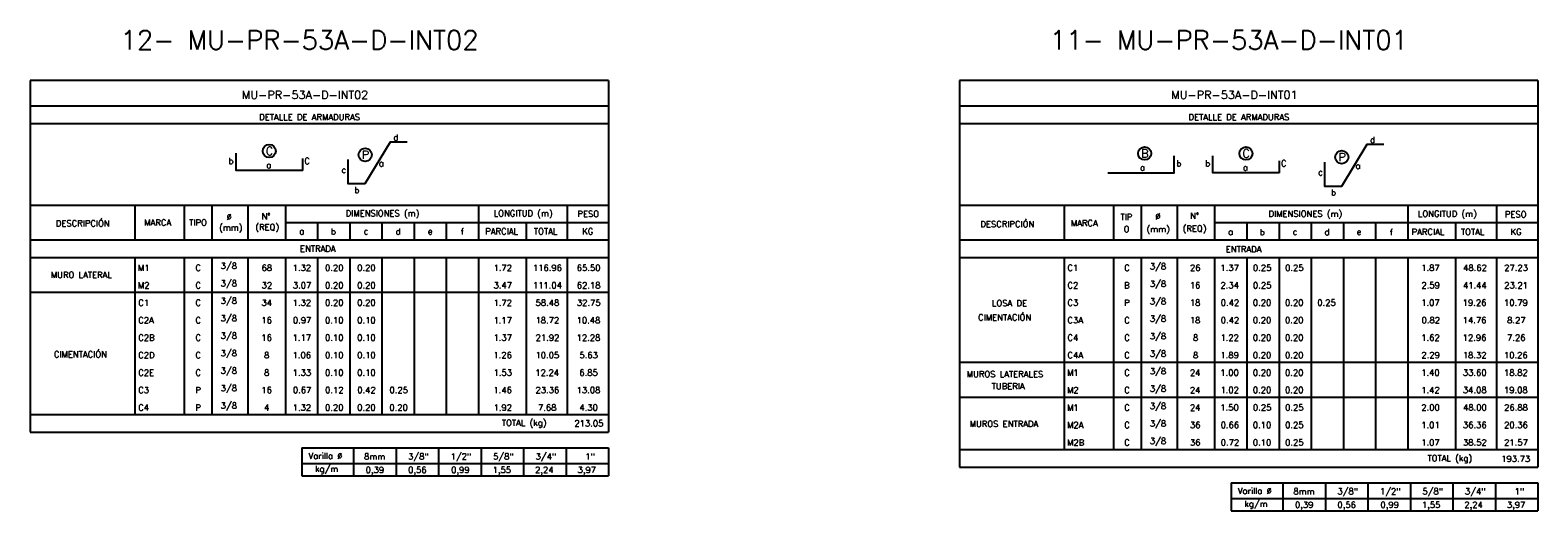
# Model space of a CAD drawing. Header units: metres. Extents: x -260 to 410, y 23 to 160.
# Tile 12 of 16: x 88 to 154, y 59 to 81. Entities that reach past the tile are written whole.
import ezdxf
from ezdxf.enums import TextEntityAlignment as Align

# ---------------------------------------------------------------- set-up
doc = ezdxf.new("R2010")
doc.units = ezdxf.units.M
for name, color, linetype in [('XREF-SE-CUADROS DE DESPIECE - HUAURA_PQT4$0$21', 3, 'Continuous'), ('XREF-SE-CUADROS DE DESPIECE - HUAURA_PQT4$0$21C', 3, 'Continuous'), ('XREF-SE-CUADROS DE DESPIECE - HUAURA_PQT4$0$23', 2, 'Continuous'), ('XREF-SE-CUADROS DE DESPIECE - HUAURA_PQT4$0$S-ANNO-TEXT', 7, 'Continuous'), ('XREF-SE-CUADROS DE DESPIECE - HUAURA_PQT4$0$S-LNWK-0006', 1, 'Continuous')]:
    doc.layers.add(name, color=color, linetype=linetype)
doc.styles.add('XREF-SE-CUADROS DE DESPIECE - HUAURA_PQT4$0$ROMANS-SP', font='romans.shx', dxfattribs={"width": 0.7})
doc.styles.add('XREF-SE-CUADROS DE DESPIECE - HUAURA_PQT4$0$TEGEPSA 100', font='romans.shx')

# ---------------------------------------------------------------- blocks, each defined once
blk = doc.blocks.new('XREF-SE-CUADROS DE DESPIECE - HUAURA_PQT4')
for p, q in [((100.435, 70.617), (100.435, 63.721)), ((101.846, 70.617), (101.846, 63.721))]:
    blk.add_line(p, q)
at = {"layer": 'XREF-SE-CUADROS DE DESPIECE - HUAURA_PQT4$0$21'}
for p, q in [((92.426, 72.91), (92.426, 71.379)), ((94.592, 72.91), (94.592, 71.379)), ((95.804, 72.91), (95.804, 71.379)), ((97.374, 72.91), (97.374, 71.379)), ((99.024, 72.91), (99.024, 71.379)), ((107.491, 72.91), (107.491, 71.379)), ((111.386, 72.91), (111.386, 71.379)), ((133.173, 72.91), (133.173, 71.379)), ((135.339, 72.91), (135.339, 71.379)), ((136.552, 72.91), (136.552, 71.379)), ((138.122, 72.91), (138.122, 71.379)), ((139.771, 72.91), (139.771, 71.379)), ((148.238, 72.91), (148.238, 71.379)), ((152.133, 72.91), (152.133, 71.379)), ((99.024, 72.14), (113.195, 72.14)), ((100.435, 72.14), (100.435, 71.379)), ((101.846, 72.14), (101.846, 71.379)), ((103.257, 72.14), (103.257, 71.379)), ((104.669, 72.14), (104.669, 71.379)), ((106.08, 72.14), (106.08, 71.379)), ((109.578, 72.14), (109.578, 71.379)), ((139.771, 72.14), (153.942, 72.14)), ((141.182, 72.14), (141.182, 71.379)), ((142.594, 72.14), (142.594, 71.379)), ((144.005, 72.14), (144.005, 71.379)), ((145.416, 72.14), (145.416, 71.379)), ((146.827, 72.14), (146.827, 71.379)), ((150.325, 72.14), (150.325, 71.379)), ((87.835, 71.379), (113.195, 71.379)), ((128.583, 71.379), (153.942, 71.379)), ((87.835, 70.617), (113.195, 70.617)), ((92.426, 70.617), (92.426, 63.721)), ((94.592, 70.617), (94.592, 63.721)), ((95.804, 70.617), (95.804, 63.721)), ((97.374, 70.617), (97.374, 63.721)), ((99.024, 70.617), (99.024, 63.721)), ((103.257, 70.617), (103.257, 63.721)), ((104.669, 70.617), (104.669, 63.721)), ((106.08, 70.617), (106.08, 63.721)), ((107.491, 70.617), (107.491, 63.721)), ((109.578, 70.617), (109.578, 63.721)), ((111.386, 70.617), (111.386, 63.721)), ((128.583, 70.617), (153.942, 70.617)), ((133.173, 70.617), (133.173, 62.189)), ((135.339, 70.617), (135.339, 62.189)), ((136.552, 70.617), (136.552, 62.189)), ((138.122, 70.617), (138.122, 62.189)), ((139.771, 70.617), (139.771, 62.189)), ((141.182, 70.617), (141.182, 62.189)), ((142.594, 70.617), (142.594, 62.189)), ((144.005, 70.617), (144.005, 62.189)), ((145.416, 70.617), (145.416, 62.189)), ((146.827, 70.617), (146.827, 62.189)), ((148.238, 70.617), (148.238, 62.189)), ((150.325, 70.617), (150.325, 62.189)), ((152.133, 70.617), (152.133, 62.189)), ((87.835, 69.084), (113.195, 69.084)), ((128.583, 66.02), (153.942, 66.02)), ((128.583, 64.488), (153.942, 64.488)), ((87.835, 63.721), (113.195, 63.721)), ((102.019, 62.258), (102.019, 61.03)), ((103.881, 62.258), (103.881, 61.03)), ((105.744, 62.258), (105.744, 61.03)), ((107.607, 62.258), (107.607, 61.03)), ((109.469, 62.258), (109.469, 61.03)), ((111.332, 62.258), (111.332, 61.03)), ((128.583, 62.189), (153.942, 62.189)), ((99.753, 61.57), (113.195, 61.57)), ((142.766, 60.725), (142.766, 59.497)), ((144.629, 60.725), (144.629, 59.497)), ((146.491, 60.725), (146.491, 59.497)), ((148.354, 60.725), (148.354, 59.497)), ((150.217, 60.725), (150.217, 59.497)), ((152.079, 60.725), (152.079, 59.497)), ((140.501, 60.037), (153.942, 60.037))]:
    blk.add_line(p, q, dxfattribs=at)
at = {"layer": 'XREF-SE-CUADROS DE DESPIECE - HUAURA_PQT4$0$21C'}
for centre in [(98.32, 75.282), (102.523, 75.117), (136.701, 75.177), (141.142, 75.177), (145.345, 75.012)]:
    blk.add_circle(centre, 0.288, dxfattribs=at)
at = {"layer": 'XREF-SE-CUADROS DE DESPIECE - HUAURA_PQT4$0$23'}
for p, q in [((87.835, 78.38), (87.835, 62.947)), ((113.195, 78.38), (113.195, 62.947)), ((128.583, 78.38), (128.583, 61.415)), ((153.942, 78.38), (153.942, 61.415)), ((87.835, 72.91), (113.195, 72.91)), ((128.583, 72.91), (153.942, 72.91)), ((87.835, 62.947), (113.195, 62.947)), ((99.753, 62.258), (99.753, 61.03)), ((99.753, 62.258), (113.195, 62.258)), ((99.753, 62.258), (99.753, 61.03)), ((113.195, 62.258), (113.195, 61.03)), ((99.753, 61.03), (113.195, 61.03)), ((128.583, 61.415), (153.942, 61.415)), ((140.501, 60.725), (140.501, 59.497)), ((140.501, 60.725), (153.942, 60.725)), ((140.501, 60.725), (140.501, 59.497)), ((153.942, 60.725), (153.942, 59.497)), ((140.501, 59.497), (153.942, 59.497))]:
    blk.add_line(p, q, dxfattribs=at)
for points in [[(113.195, 78.38), (87.835, 78.38)], [(153.942, 78.38), (128.583, 78.38)], [(113.195, 77.244), (87.835, 77.244)], [(153.942, 77.244), (128.583, 77.244)], [(113.195, 76.474), (87.835, 76.474)], [(153.942, 76.474), (128.583, 76.474)]]:
    blk.add_lwpolyline(points, dxfattribs=at)
at = {"layer": 'XREF-SE-CUADROS DE DESPIECE - HUAURA_PQT4$0$S-LNWK-0006', "flags": 128}
for points in [[(104.371, 75.674), (103.618, 75.674), (102.513, 73.836), (101.776, 73.836), (101.776, 74.904)], [(147.193, 75.568), (146.44, 75.568), (145.335, 73.731), (144.598, 73.731), (144.598, 74.798)]]:
    blk.add_lwpolyline(points, dxfattribs=at)
at = {"layer": 'XREF-SE-CUADROS DE DESPIECE - HUAURA_PQT4$0$S-LNWK-0006'}
for points in [[(99.778, 74.953), (99.778, 74.443, -0.414214), (99.764, 74.43), (96.868, 74.43), (96.868, 75.181)], [(142.6, 74.848), (142.6, 74.338, -0.414214), (142.587, 74.325), (139.691, 74.325), (139.691, 75.076)]]:
    blk.add_lwpolyline(points, format="xyb", dxfattribs=at)
blk.add_lwpolyline([(135.081, 74.325), (137.99, 74.325), (137.99, 75.076)], dxfattribs=at)
at = {"style": 'XREF-SE-CUADROS DE DESPIECE - HUAURA_PQT4$0$TEGEPSA 100'}
for s, p in [('DESCRIPCIÓN', (88.961, 71.971)), ('MARCA', (92.838, 72.01)), ('TIPO', (94.808, 72.01)), ('(mm)', (96.121, 71.785)), ('Ø', (96.448, 72.259)), ('(REQ)', (97.708, 71.808)), ('N°', (97.983, 72.282)), ('DIMENSIONES (m)', (101.668, 72.413)), ('LONGITUD (m)', (108.161, 72.413)), ('PESO', (111.831, 72.391)), ('DESCRIPCIÓN', (129.5, 71.94)), ('MARCA', (133.466, 71.986)), ('TIP', (135.64, 72.254)), ('Ø', (137.17, 72.28)), ('N°', (138.691, 72.307)), ('DIMENSIONES (m)', (142.133, 72.394)), ('LONGITUD (m)', (148.682, 72.394)), ('PESO', (152.496, 72.367)), ('a', (99.634, 71.626)), ('b', (101.023, 71.617)), ('c', (102.459, 71.626)), ('d', (103.857, 71.617)), ('e', (105.269, 71.626)), ('f', (106.714, 71.615)), ('PARCIAL', (107.79, 71.625)), ('TOTAL', (109.922, 71.625)), ('KG', (112.043, 71.625)), ('O', (135.78, 71.721)), ('(mm)', (136.785, 71.721)), ('(REQ)', (138.368, 71.748)), ('a', (140.364, 71.603)), ('b', (141.749, 71.591)), ('c', (143.19, 71.603)), ('d', (144.586, 71.592)), ('e', (145.997, 71.603)), ('f', (147.449, 71.589)), ('PARCIAL', (148.406, 71.601)), ('TOTAL', (150.569, 71.601)), ('KG', (152.747, 71.601)), ('M1', (92.559, 70.021)), ('C', (95.08, 70.023)), (' 3/8', (96.004, 70.11)), ('68', (97.981, 70.023)), ('1.32', (99.346, 70.023)), ('0.20', (100.764, 70.023)), ('0.20', (102.175, 70.023)), ('1.72', (108.151, 70.021)), ('116.96', (109.88, 70.023)), ('65.50', (111.802, 70.023)), ('C1', (133.318, 70.023)), ('C', (135.807, 70.023)), (' 3/8', (136.745, 70.088)), ('26', (138.689, 70.024)), ('1.37', (140.023, 70.024)), ('0.25', (141.45, 70.024)), ('0.25', (142.861, 70.024)), ('1.87', (148.828, 70.024)), ('48.62', (150.666, 70.024)), ('27.23', (152.468, 70.024)), ('MURO LATERAL', (88.744, 69.716)), ('M2', (92.559, 69.255)), ('C', (95.08, 69.257)), (' 3/8', (96.004, 69.344)), ('32', (97.985, 69.257)), ('3.07', (99.352, 69.257)), ('0.20', (100.764, 69.257)), ('0.20', (102.175, 69.257)), ('3.47', (108.156, 69.257)), ('111.04', (109.877, 69.257)), ('62.18', (111.803, 69.257)), ('C2', (133.318, 69.257)), ('B', (135.799, 69.253)), (' 3/8', (136.745, 69.322)), ('16', (138.681, 69.258)), ('2.34', (140.026, 69.258)), ('0.25', (141.45, 69.258)), ('2.59', (148.836, 69.258)), ('41.44', (150.66, 69.256)), ('23.21', (152.466, 69.258)), ('C1', (92.574, 68.491)), ('C', (95.08, 68.491)), (' 3/8', (96.004, 68.578)), ('34', (97.979, 68.491)), ('1.32', (99.346, 68.491)), ('0.20', (100.764, 68.491)), ('0.20', (102.175, 68.491)), ('1.72', (108.151, 68.489)), ('58.48', (109.995, 68.491)), ('32.75', (111.807, 68.491)), ('C3', (133.318, 68.492)), ('P', (135.806, 68.489)), (' 3/8', (136.745, 68.556)), ('18', (138.682, 68.492)), ('0.42', (140.038, 68.492)), ('0.20', (141.444, 68.492)), ('0.20', (142.855, 68.492)), ('0.25', (144.272, 68.492)), ('1.07', (148.828, 68.492)), ('19.26', (150.647, 68.492)), ('10.79', (152.458, 68.492)), (' 3/8', (96.004, 67.812)), ('CIMENTACIÓN', (129.401, 67.848)), ('LOSA DE', (130.006, 68.473)), ('C2A', (92.574, 67.724)), ('C', (95.08, 67.724)), ('16', (97.974, 67.725)), ('0.97', (99.355, 67.725)), ('0.10', (100.764, 67.725)), ('0.10', (102.175, 67.725)), ('1.17', (108.149, 67.723)), ('18.72', (109.991, 67.725)), ('10.48', (111.796, 67.725)), ('C3A', (133.318, 67.726)), ('C', (135.807, 67.725)), (' 3/8', (136.745, 67.79)), ('18', (138.682, 67.726)), ('0.42', (140.038, 67.726)), ('0.20', (141.444, 67.726)), ('0.20', (142.855, 67.726)), ('0.82', (148.843, 67.726)), ('14.76', (150.647, 67.726)), ('8.27', (152.595, 67.726)), ('C2B', (92.574, 66.958)), ('C', (95.08, 66.958)), (' 3/8', (96.004, 67.046)), ('16', (97.974, 66.959)), ('1.17', (99.344, 66.957)), ('0.10', (100.764, 66.959)), ('0.10', (102.175, 66.959)), ('1.37', (108.149, 66.959)), ('21.92', (109.997, 66.959)), ('12.28', (111.796, 66.959)), ('C4', (133.318, 66.959)), ('C', (135.807, 66.959)), (' 3/8', (136.745, 67.024)), ('8', (138.82, 66.96)), ('1.22', (140.025, 66.957)), ('0.20', (141.444, 66.96)), ('0.20', (142.855, 66.96)), ('1.62', (148.83, 66.96)), ('12.96', (150.647, 66.96)), ('7.26', (152.592, 66.96)), ('CIMENTACIÓN', (88.876, 66.229)), ('C2D', (92.574, 66.192)), ('C', (95.08, 66.192)), (' 3/8', (96.004, 66.279)), ('8', (98.092, 66.193)), ('1.06', (99.343, 66.193)), ('0.10', (100.764, 66.193)), ('0.10', (102.175, 66.193)), ('1.26', (108.148, 66.193)), ('10.05', (109.991, 66.193)), ('5.63', (111.916, 66.193)), ('C4A', (133.318, 66.193)), ('C', (135.807, 66.193)), (' 3/8', (136.745, 66.257)), ('8', (138.82, 66.193)), ('1.89', (140.024, 66.193)), ('0.20', (141.444, 66.193)), ('0.20', (142.855, 66.193)), ('2.29', (148.836, 66.193)), ('18.32', (150.651, 66.193)), ('10.26', (152.455, 66.193)), ('C2E', (92.574, 65.426)), ('C', (95.08, 65.426)), (' 3/8', (96.004, 65.513)), ('8', (98.092, 65.427)), ('1.33', (99.347, 65.427)), ('0.10', (100.764, 65.427)), ('0.10', (102.175, 65.427)), ('1.53', (108.152, 65.427)), ('12.24', (109.985, 65.424)), ('6.85', (111.915, 65.427)), ('MUROS LATERALES', (128.9, 65.36)), ('M1', (133.3, 65.424)), ('C', (135.807, 65.427)), (' 3/8', (136.745, 65.491)), ('24', (138.686, 65.424)), ('1.00', (140.02, 65.427)), ('0.20', (141.444, 65.427)), ('0.20', (142.855, 65.427)), ('1.40', (148.825, 65.427)), ('33.60', (150.654, 65.427)), ('18.82', (152.459, 65.427)), ('C3', (92.574, 64.66)), ('P', (95.08, 64.658)), (' 3/8', (96.004, 64.747)), ('16', (97.974, 64.66)), ('0.67', (99.355, 64.66)), ('0.12', (100.768, 64.66)), ('0.42', (102.179, 64.66)), ('0.25', (103.591, 64.66)), ('1.46', (108.148, 64.66)), ('23.36', (109.994, 64.66)), ('13.08', (111.796, 64.66)), ('TUBERIA', (129.995, 64.831)), ('M2', (133.3, 64.658)), ('C', (135.807, 64.66)), (' 3/8', (136.745, 64.725)), ('24', (138.686, 64.658)), ('1.02', (140.025, 64.661)), ('0.20', (141.444, 64.661)), ('0.20', (142.855, 64.661)), ('1.42', (148.83, 64.659)), ('34.08', (150.656, 64.661)), ('19.08', (152.456, 64.661)), ('C4', (92.574, 63.894)), ('P', (95.08, 63.892)), (' 3/8', (96.004, 63.981)), ('4', (98.093, 63.892)), ('1.32', (99.346, 63.894)), ('0.20', (100.764, 63.894)), ('0.20', (102.175, 63.894)), ('0.20', (103.586, 63.894)), ('1.92', (108.151, 63.894)), ('7.68', (110.103, 63.894)), ('4.30', (111.916, 63.894)), ('M1', (133.3, 63.892)), ('C', (135.807, 63.894)), (' 3/8', (136.745, 63.959)), ('24', (138.686, 63.892)), ('1.50', (140.02, 63.895)), ('0.25', (141.45, 63.895)), ('0.25', (142.861, 63.895)), ('2.00', (148.832, 63.895)), ('48.00', (150.661, 63.895)), ('26.88', (152.463, 63.895)), (' 3/8', (136.745, 63.193)), ('MUROS ENTRADA', (129.027, 63.18)), ('M2A', (133.3, 63.126)), ('C', (135.807, 63.128)), ('36', (138.69, 63.129)), ('0.66', (140.034, 63.129)), ('0.10', (141.444, 63.129)), ('0.25', (142.861, 63.129)), ('1.01', (148.83, 63.129)), ('36.36', (150.656, 63.129)), ('20.36', (152.463, 63.129)), ('M2B', (133.3, 62.359)), ('C', (135.807, 62.362)), (' 3/8', (136.745, 62.427)), ('36', (138.69, 62.363)), ('0.72', (140.038, 62.363)), ('0.10', (141.444, 62.363)), ('0.25', (142.861, 62.363)), ('1.07', (148.828, 62.363)), ('38.52', (150.66, 62.363)), ('21.57', (152.464, 62.363))]:
    blk.add_text(s, height=0.27, dxfattribs=at).set_placement(p)
at = {"layer": 'Defpoints', "style": 'XREF-SE-CUADROS DE DESPIECE - HUAURA_PQT4$0$ROMANS-SP'}
for s, p in [('12- MU-PR-53A-D-INT02', (91.801, 79.735)), ('11- MU-PR-53A-D-INT01', (132.548, 79.735))]:
    blk.add_text(s, height=0.83433, dxfattribs=at).set_placement(p)
at = {"layer": 'XREF-SE-CUADROS DE DESPIECE - HUAURA_PQT4$0$23', "style": 'XREF-SE-CUADROS DE DESPIECE - HUAURA_PQT4$0$TEGEPSA 100'}
for s, p in [('ENTRADA', (99.664, 70.863)), ('ENTRADA', (140.26, 70.839)), ('TOTAL (kg)', (108.516, 63.225)), ('213.05', (111.698, 63.2)), ('TOTAL (kg)', (149.1, 61.673)), ('193.73', (152.334, 61.644))]:
    blk.add_text(s, height=0.27, dxfattribs=at).set_placement(p)
at = {"layer": 'XREF-SE-CUADROS DE DESPIECE - HUAURA_PQT4$0$S-ANNO-TEXT', "color": 4, "style": 'XREF-SE-CUADROS DE DESPIECE - HUAURA_PQT4$0$TEGEPSA 100'}
for s, p in [('MU-PR-53A-D-INT02', (97.115, 77.564)), ('MU-PR-53A-D-INT01', (137.863, 77.564))]:
    blk.add_text(s, height=0.36233, dxfattribs=at).set_placement(p)
at = {"layer": 'XREF-SE-CUADROS DE DESPIECE - HUAURA_PQT4$0$S-ANNO-TEXT', "style": 'XREF-SE-CUADROS DE DESPIECE - HUAURA_PQT4$0$TEGEPSA 100'}
for s, height, p in [('DETALLE DE ARMADURAS', 0.27006, (97.877, 76.635)), ('DETALLE DE ARMADURAS', 0.27006, (138.624, 76.635)), ('Varilla %%C', 0.27, (100.038, 61.774)), ('kg/m', 0.27, (100.325, 61.204)), ('8mm', 0.27, (102.478, 61.749)), ('3/8"', 0.27, (104.406, 61.749)), ('1/2"', 0.27, (106.269, 61.749)), ('5/8"', 0.27, (108.132, 61.749)), ('3/4"', 0.27, (109.994, 61.749)), ('1"', 0.27, (112.173, 61.749)), ('0,39', 0.27, (102.545, 61.159)), ('0,56', 0.27, (104.408, 61.159)), ('0,99', 0.27, (106.293, 61.159)), ('1,55', 0.27, (108.111, 61.159)), ('2,24', 0.27, (109.973, 61.159)), ('3,97', 0.27, (111.836, 61.159)), ('Varilla %%C', 0.27, (140.785, 60.242)), ('8mm', 0.27, (143.225, 60.217)), ('3/8"', 0.27, (145.154, 60.217)), ('1/2"', 0.27, (147.016, 60.217)), ('5/8"', 0.27, (148.879, 60.217)), ('3/4"', 0.27, (150.742, 60.217)), ('1"', 0.27, (152.921, 60.217)), ('kg/m', 0.27, (141.072, 59.672)), ('0,39', 0.27, (143.292, 59.627)), ('0,56', 0.27, (145.155, 59.627)), ('0,99', 0.27, (147.04, 59.627)), ('1,55', 0.27, (148.858, 59.627)), ('2,24', 0.27, (150.72, 59.627)), ('3,97', 0.27, (152.583, 59.627))]:
    blk.add_text(s, height=height, dxfattribs=at).set_placement(p)
for s, p in [('d', (103.979, 75.741)), ('d', (146.802, 75.636)), ('b', (96.753, 74.709)), ('C', (100.099, 74.709)), ('b', (138.311, 74.604)), ('b', (139.575, 74.604)), ('C', (142.921, 74.604)), ('c', (101.693, 74.32)), ('c', (144.516, 74.214)), ('b', (102.269, 73.435)), ('b', (145.092, 73.329))]:
    blk.add_text(s, height=0.27, dxfattribs=at).set_placement(p, align=Align.RIGHT)
for s, height, p in [('C', 0.362, (98.333, 75.1)), ('C', 0.362, (141.156, 74.995)), ('a', 0.27, (98.297, 74.53)), ('P', 0.362, (102.536, 74.935)), ('a', 0.27, (103.233, 74.606)), ('B', 0.362, (136.714, 74.995)), ('P', 0.362, (145.359, 74.83)), ('a', 0.27, (146.055, 74.501)), ('a', 0.27, (136.607, 74.424)), ('a', 0.27, (141.119, 74.424))]:
    blk.add_text(s, height=height, dxfattribs=at).set_placement(p, align=Align.CENTER)

msp = doc.modelspace()

# ---------------------------------------------------------------- block references
msp.add_blockref('XREF-SE-CUADROS DE DESPIECE - HUAURA_PQT4', (0, 0))

doc.saveas('drawing.dxf')
